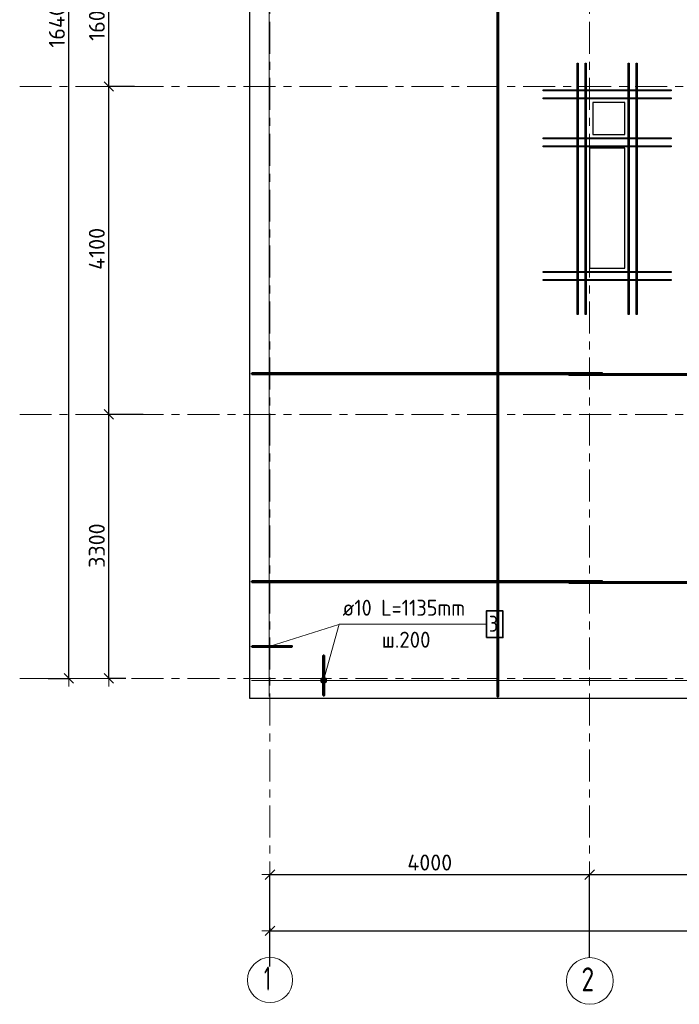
# Model space of a CAD drawing. Header units: metres. Extents: x -38 to 102, y -15 to 21.
# Tile 2 of 229: x -3 to 6, y -4 to 8. Entities that reach past the tile are written whole.
import ezdxf

# ---------------------------------------------------------------- set-up
doc = ezdxf.new("R2010")
doc.units = ezdxf.units.M
doc.header["$PDMODE"] = 65
doc.linetypes.add('______11', pattern=[0.5, 0.4, -0.05, 0, -0.05])
doc.linetypes.add('______5', pattern=[1.1, 0.8, -0.1, 0.1, -0.1])
for name, color, linetype, lineweight in [('XR$2$Осевая линия (1)', 7, '______5', 13), ('XR$2$Размерная линия (1)', 7, 'Continuous', 13), ('XR$5$Арм. стержнями верхней зоны', 180, 'Continuous', 35), ('XR$5$Арм. стержнями нижней зоны', 180, 'Continuous', 35), ('XR$5$Арм.стержн. Арматура края', 96, 'Continuous', 35), ('XR$5$Арм.стержн. Доп. арматура', 180, 'Continuous', 35), ('XR$5$Общий слой (1)_1', 7, 'Continuous', 13), ('XR$5$Перекрытие (1)', 7, 'Continuous', 35)]:
    doc.layers.add(name, color=color, linetype=linetype, lineweight=lineweight)
doc.styles.add('ISOCPEUR', font='txt')
doc.dimstyles.new('DIMSTYLE_2', dxfattribs={"dimtxt": 0.2, "dimasz": 0.2, "dimexe": 0, "dimexo": 0, "dimgap": 0.1, "dimtad": 2, "dimdec": 0, "dimlfac": 1000, "dimrnd": 5, "dimzin": 12, "dimdsep": 46, "dimtxsty": 'ISOCPEUR', "dimblk1": 'ALL_ML_STRICH', "dimblk2": 'ALL_ML_STRICH', "dimsah": 1, "dimcen": 0, "dimclrd": 7, "dimclre": 256, "dimclrt": 7, "dimadec": 0, "dimazin": 0, "dimtfac": 1, "dimtdec": 0, "dimtix": 1, "dimtmove": 2, "dimatfit": 3, "dimfxl": 0, "dimtzin": 0, "dimlwd": 0, "dimlwe": -3, "dimarcsym": 0})
doc.dimstyles.new('DIMSTYLE_3', dxfattribs={"dimtxt": 0.2, "dimasz": 0.2, "dimexe": 0, "dimexo": 0, "dimgap": 0.1, "dimtad": 2, "dimdec": 0, "dimlfac": 1000, "dimrnd": 5, "dimzin": 12, "dimdsep": 46, "dimtxsty": 'ISOCPEUR', "dimblk1": 'ALL_ML_STRICH', "dimblk2": 'ALL_ML_STRICH', "dimsah": 1, "dimcen": 0, "dimclrd": 7, "dimclre": 256, "dimclrt": 7, "dimadec": 0, "dimazin": 0, "dimtfac": 1, "dimtdec": 0, "dimtix": 1, "dimtmove": 2, "dimatfit": 3, "dimfxl": 0, "dimtzin": 0, "dimlwd": 0, "dimlwe": -3, "dimarcsym": 0})

# ---------------------------------------------------------------- blocks, each defined once
blk = doc.blocks.new('ALL_ML_STRICH')
at = {"color": 0, "linetype": 'ByBlock', "lineweight": -2}
for p, q in [((-1, 0), (0.5, 0)), ((-0.3, -0.3), (0.3, 0.3)), ((0, -0.5), (0, 0.5))]:
    blk.add_line(p, q, dxfattribs=at)
blk = doc.blocks.new('*D5')
at = {"layer": 'DEFPOINTS', "color": 7, "linetype": 'Continuous', "lineweight": 13, "transparency": 33554687}
for p in [(-1.699, 16.4), (-2.294, 0), (-2.015, 0)]:
    blk.add_point(p, dxfattribs=at)
at = {"layer": 'XR$2$Размерная линия (1)', "color": 9, "linetype": 'Continuous', "lineweight": -2, "true_color": 0xc7c7c7, "transparency": 33554687}
for p, q in [((-1.719, 16.4), (-2.015, 16.4)), ((-2.274, 0), (-2.015, 0))]:
    blk.add_line(p, q, dxfattribs=at)
at = {"layer": 'XR$2$Размерная линия (1)', "color": 7, "linetype": 'Continuous', "lineweight": -2, "transparency": 33554687}
blk.add_line((-2.015, 0), (-2.015, 16.4), dxfattribs=at)
at = {"layer": 'XR$2$Размерная линия (1)', "color": 7, "linetype": 'Continuous', "lineweight": 13, "transparency": 33554687, "xscale": 0.2, "yscale": 0.2, "zscale": 0.2}
for p, rotation in [((-2.015, 16.4), 90), ((-2.015, 0), 270)]:
    blk.add_blockref('ALL_ML_STRICH', p, dxfattribs=dict(at, rotation=rotation))
at = {"layer": 'XR$2$Размерная линия (1)', "color": 7, "linetype": 'Continuous', "lineweight": 13, "transparency": 33554687, "insert": (-2.165, 8.22), "char_height": 0.2, "width": 1, "attachment_point": 5, "rotation": 90, "style": 'ISOCPEUR'}
blk.add_mtext('\\A1;{16400}', dxfattribs=at)
blk = doc.blocks.new('*D6')
at = {"layer": 'DEFPOINTS', "color": 7, "linetype": 'Continuous', "lineweight": 13, "transparency": 33554687}
for p in [(-1.064, 3.3), (-1.515, 0), (-1.28, 0)]:
    blk.add_point(p, dxfattribs=at)
at = {"layer": 'XR$2$Размерная линия (1)', "color": 9, "linetype": 'Continuous', "lineweight": -2, "true_color": 0xc7c7c7, "transparency": 33554687}
for p, q in [((-1.084, 3.3), (-1.515, 3.3)), ((-1.3, 0), (-1.515, 0))]:
    blk.add_line(p, q, dxfattribs=at)
at = {"layer": 'XR$2$Размерная линия (1)', "color": 7, "linetype": 'Continuous', "lineweight": -2, "transparency": 33554687}
blk.add_line((-1.515, 0), (-1.515, 3.3), dxfattribs=at)
at = {"layer": 'XR$2$Размерная линия (1)', "color": 7, "linetype": 'Continuous', "lineweight": 13, "transparency": 33554687, "xscale": 0.2, "yscale": 0.2, "zscale": 0.2}
for p, rotation in [((-1.515, 3.3), 90), ((-1.515, 0), 270)]:
    blk.add_blockref('ALL_ML_STRICH', p, dxfattribs=dict(at, rotation=rotation))
at = {"layer": 'XR$2$Размерная линия (1)', "color": 7, "linetype": 'Continuous', "lineweight": 13, "transparency": 33554687, "insert": (-1.665, 1.66), "char_height": 0.2, "width": 0.8, "attachment_point": 5, "rotation": 90, "style": 'ISOCPEUR'}
blk.add_mtext('\\A1;{3300}', dxfattribs=at)
blk = doc.blocks.new('*D7')
at = {"layer": 'DEFPOINTS', "color": 7, "linetype": 'Continuous', "lineweight": 13, "transparency": 33554687}
for p in [(-1.172, 7.4), (-1.515, 3.3), (-1.064, 3.3)]:
    blk.add_point(p, dxfattribs=at)
at = {"layer": 'XR$2$Размерная линия (1)', "color": 9, "linetype": 'Continuous', "lineweight": -2, "true_color": 0xc7c7c7, "transparency": 33554687}
for p, q in [((-1.192, 7.4), (-1.515, 7.4)), ((-1.084, 3.3), (-1.515, 3.3))]:
    blk.add_line(p, q, dxfattribs=at)
at = {"layer": 'XR$2$Размерная линия (1)', "color": 7, "linetype": 'Continuous', "lineweight": -2, "transparency": 33554687}
blk.add_line((-1.515, 3.3), (-1.515, 7.4), dxfattribs=at)
at = {"layer": 'XR$2$Размерная линия (1)', "color": 7, "linetype": 'Continuous', "lineweight": 13, "transparency": 33554687, "xscale": 0.2, "yscale": 0.2, "zscale": 0.2}
for p, rotation in [((-1.515, 7.4), 90), ((-1.515, 3.3), 270)]:
    blk.add_blockref('ALL_ML_STRICH', p, dxfattribs=dict(at, rotation=rotation))
at = {"layer": 'XR$2$Размерная линия (1)', "color": 7, "linetype": 'Continuous', "lineweight": 13, "transparency": 33554687, "insert": (-1.665, 5.37), "char_height": 0.2, "width": 0.8, "attachment_point": 5, "rotation": 90, "style": 'ISOCPEUR'}
blk.add_mtext('\\A1;{4100}', dxfattribs=at)
blk = doc.blocks.new('*D8')
at = {"layer": 'DEFPOINTS', "color": 7, "linetype": 'Continuous', "lineweight": 13, "transparency": 33554687}
for p in [(-1.253, 9), (-1.515, 7.4), (-1.172, 7.4)]:
    blk.add_point(p, dxfattribs=at)
at = {"layer": 'XR$2$Размерная линия (1)', "color": 9, "linetype": 'Continuous', "lineweight": -2, "true_color": 0xc7c7c7, "transparency": 33554687}
for p, q in [((-1.273, 9), (-1.515, 9)), ((-1.192, 7.4), (-1.515, 7.4))]:
    blk.add_line(p, q, dxfattribs=at)
at = {"layer": 'XR$2$Размерная линия (1)', "color": 7, "linetype": 'Continuous', "lineweight": -2, "transparency": 33554687}
blk.add_line((-1.515, 7.4), (-1.515, 9), dxfattribs=at)
at = {"layer": 'XR$2$Размерная линия (1)', "color": 7, "linetype": 'Continuous', "lineweight": 13, "transparency": 33554687, "xscale": 0.2, "yscale": 0.2, "zscale": 0.2}
for p, rotation in [((-1.515, 9), 90), ((-1.515, 7.4), 270)]:
    blk.add_blockref('ALL_ML_STRICH', p, dxfattribs=dict(at, rotation=rotation))
at = {"layer": 'XR$2$Размерная линия (1)', "color": 7, "linetype": 'Continuous', "lineweight": 13, "transparency": 33554687, "insert": (-1.665, 8.23), "char_height": 0.2, "width": 0.8, "attachment_point": 5, "rotation": 90, "style": 'ISOCPEUR'}
blk.add_mtext('\\A1;{1600}', dxfattribs=at)
blk = doc.blocks.new('*D12')
at = {"layer": 'DEFPOINTS', "color": 7, "linetype": 'Continuous', "lineweight": 13, "transparency": 33554687}
for p in [(0.5, -3.103), (0.5, -3.156), (61.6, -3.14)]:
    blk.add_point(p, dxfattribs=at)
at = {"layer": 'XR$2$Размерная линия (1)', "color": 9, "linetype": 'Continuous', "lineweight": -2, "true_color": 0xc7c7c7, "transparency": 33554687}
for p, q in [((0.5, -3.123), (0.5, -3.156)), ((61.6, -3.156), (61.6, -3.156))]:
    blk.add_line(p, q, dxfattribs=at)
at = {"layer": 'XR$2$Размерная линия (1)', "color": 7, "linetype": 'Continuous', "lineweight": -2, "transparency": 33554687}
blk.add_line((0.5, -3.156), (61.6, -3.156), dxfattribs=at)
at = {"layer": 'XR$2$Размерная линия (1)', "color": 7, "linetype": 'Continuous', "lineweight": 13, "transparency": 33554687, "xscale": 0.2, "yscale": 0.2, "zscale": 0.2, "rotation": 180}
blk.add_blockref('ALL_ML_STRICH', (0.5, -3.156), dxfattribs=at)
at = {"layer": 'XR$2$Размерная линия (1)', "color": 7, "linetype": 'Continuous', "lineweight": 13, "transparency": 33554687, "xscale": 0.2, "yscale": 0.2, "zscale": 0.2}
blk.add_blockref('ALL_ML_STRICH', (61.6, -3.156), dxfattribs=at)
at = {"layer": 'XR$2$Размерная линия (1)', "color": 7, "linetype": 'Continuous', "lineweight": 13, "transparency": 33554687, "insert": (31.1, -3.006), "char_height": 0.2, "width": 1, "attachment_point": 5, "style": 'ISOCPEUR'}
blk.add_mtext('\\A1;{61100}', dxfattribs=at)
blk = doc.blocks.new('*D13')
at = {"layer": 'DEFPOINTS', "color": 7, "linetype": 'Continuous', "lineweight": 13, "transparency": 33554687}
for p in [(0.5, -2.452), (4.5, -3.513), (0.5, -3.622)]:
    blk.add_point(p, dxfattribs=at)
at = {"layer": 'XR$2$Размерная линия (1)', "color": 9, "linetype": 'Continuous', "lineweight": -2, "true_color": 0xc7c7c7, "transparency": 33554687}
for p, q in [((0.5, -3.602), (0.5, -2.452)), ((4.5, -3.493), (4.5, -2.452))]:
    blk.add_line(p, q, dxfattribs=at)
at = {"layer": 'XR$2$Размерная линия (1)', "color": 7, "linetype": 'Continuous', "lineweight": -2, "transparency": 33554687}
blk.add_line((0.5, -2.452), (4.5, -2.452), dxfattribs=at)
at = {"layer": 'XR$2$Размерная линия (1)', "color": 7, "linetype": 'Continuous', "lineweight": 13, "transparency": 33554687, "xscale": 0.2, "yscale": 0.2, "zscale": 0.2, "rotation": 180}
blk.add_blockref('ALL_ML_STRICH', (0.5, -2.452), dxfattribs=at)
at = {"layer": 'XR$2$Размерная линия (1)', "color": 7, "linetype": 'Continuous', "lineweight": 13, "transparency": 33554687, "xscale": 0.2, "yscale": 0.2, "zscale": 0.2}
blk.add_blockref('ALL_ML_STRICH', (4.5, -2.452), dxfattribs=at)
at = {"layer": 'XR$2$Размерная линия (1)', "color": 7, "linetype": 'Continuous', "lineweight": 13, "transparency": 33554687, "insert": (2.5, -2.302), "char_height": 0.2, "width": 0.8, "attachment_point": 5, "style": 'ISOCPEUR'}
blk.add_mtext('\\A1;{4000}', dxfattribs=at)
blk = doc.blocks.new('*D14')
at = {"layer": 'DEFPOINTS', "color": 7, "linetype": 'Continuous', "lineweight": 13, "transparency": 33554687}
for p in [(4.5, -2.452), (4.5, -3.513), (9.15, -3.513)]:
    blk.add_point(p, dxfattribs=at)
at = {"layer": 'XR$2$Размерная линия (1)', "color": 9, "linetype": 'Continuous', "lineweight": -2, "true_color": 0xc7c7c7, "transparency": 33554687}
for p, q in [((4.5, -3.493), (4.5, -2.452)), ((9.15, -3.493), (9.15, -2.452))]:
    blk.add_line(p, q, dxfattribs=at)
at = {"layer": 'XR$2$Размерная линия (1)', "color": 7, "linetype": 'Continuous', "lineweight": -2, "transparency": 33554687}
blk.add_line((4.5, -2.452), (9.15, -2.452), dxfattribs=at)
at = {"layer": 'XR$2$Размерная линия (1)', "color": 7, "linetype": 'Continuous', "lineweight": 13, "transparency": 33554687, "xscale": 0.2, "yscale": 0.2, "zscale": 0.2, "rotation": 180}
blk.add_blockref('ALL_ML_STRICH', (4.5, -2.452), dxfattribs=at)
at = {"layer": 'XR$2$Размерная линия (1)', "color": 7, "linetype": 'Continuous', "lineweight": 13, "transparency": 33554687, "xscale": 0.2, "yscale": 0.2, "zscale": 0.2}
blk.add_blockref('ALL_ML_STRICH', (9.15, -2.452), dxfattribs=at)
at = {"layer": 'XR$2$Размерная линия (1)', "color": 7, "linetype": 'Continuous', "lineweight": 13, "transparency": 33554687, "insert": (6.825, -2.302), "char_height": 0.2, "width": 0.8, "attachment_point": 5, "style": 'ISOCPEUR'}
blk.add_mtext('\\A1;{4650}', dxfattribs=at)

msp = doc.modelspace()

# ---------------------------------------------------------------- hatches: boundary and pattern name
at = {"layer": 'XR$5$Арм.стержн. Арматура края', "linetype": 'Continuous', "lineweight": 13, "transparency": 33554687}
for points in [[(1.2087, -0.0161), (1.1465, 0.0013), (1.1364, -0.0154)], [(1.1993, 0.0005), (1.1632, 0.0106), (1.1465, 0.0013)], [(1.1993, 0.0005), (1.1465, 0.0013), (1.2087, -0.0161)], [(1.1632, 0.0106), (1.1993, 0.0005), (1.1827, 0.0106)], [(1.2087, -0.0161), (1.1364, -0.0154), (1.2087, -0.0356)], [(1.2087, -0.0356), (1.1364, -0.0154), (1.1365, -0.0349)], [(1.2087, -0.0356), (1.1365, -0.0349), (1.1986, -0.0522)], [(1.1986, -0.0522), (1.1365, -0.0349), (1.1458, -0.0515)], [(1.1986, -0.0522), (1.1458, -0.0515), (1.182, -0.0616)], [(1.182, -0.0616), (1.1458, -0.0515), (1.1625, -0.0616)]]:
    msp.add_hatch(color=7, dxfattribs=at).paths.add_polyline_path(points)

# ---------------------------------------------------------------- linework, layer by layer
at = {"color": 7, "linetype": 'Continuous', "lineweight": 13, "transparency": 33554687}
msp.add_line((0.4913, 0.4001), (1.362, 0.6727), dxfattribs=at)
at = {"layer": 'XR$2$Осевая линия (1)', "color": 253, "linetype": '______11', "lineweight": 13, "true_color": 0xa0a0a0, "transparency": 33554687}
for p, q in [((0.5, -3.39), (0.5, 19.78)), ((4.5, -3.39), (4.5, 19.78)), ((-2.63, 7.4), (62.6, 7.4)), ((-2.63, 3.3), (62.6, 3.3)), ((-2.63, 0), (62.6, 0))]:
    msp.add_line(p, q, dxfattribs=at)
at = {"layer": 'XR$2$Осевая линия (1)', "color": 7, "linetype": 'Continuous', "lineweight": 13, "transparency": 33554687}
for centre, radius in [((0.5019, -3.7714), 0.2819), ((4.5024, -3.7819), 0.2924)]:
    msp.add_circle(centre, radius, dxfattribs=at)
at = {"layer": 'XR$5$Арм. стержнями верхней зоны', "color": 4, "linetype": 'Continuous', "lineweight": 50, "transparency": 33554687}
for points in [[(4.66, 1.2051), (0.275, 1.2051), (0.275, 1.2151), (4.66, 1.2151), (4.66, 1.2051)], [(15.94, 1.1951), (4.24, 1.1951), (4.24, 1.2051), (15.94, 1.2051), (15.94, 1.1951)]]:
    msp.add_lwpolyline(points, dxfattribs=at)
at = {"layer": 'XR$5$Арм. стержнями нижней зоны', "color": 4, "linetype": 'Continuous', "lineweight": 50, "transparency": 33554687}
for points in [[(3.3575, 11.4452), (3.3575, -0.2248), (3.3475, -0.2248), (3.3475, 11.4452), (3.3575, 11.4452)], [(4.66, 3.8051), (0.275, 3.8051), (0.275, 3.8151), (4.66, 3.8151), (4.66, 3.8051)], [(15.94, 3.7951), (4.24, 3.7951), (4.24, 3.8051), (15.94, 3.8051), (15.94, 3.7951)]]:
    msp.add_lwpolyline(points, dxfattribs=at)
at = {"layer": 'XR$5$Арм.стержн. Арматура края', "color": 7, "linetype": 'Continuous', "lineweight": 13, "transparency": 33554687}
for p, q in [((1.3687, 0.677), (1.1726, -0.0255)), ((1.3687, 0.677), (3.2087, 0.677)), ((1.1827, 0.0106), (1.1827, 0.0106)), ((1.1364, -0.0154), (1.1364, -0.0154)), ((1.1625, -0.0616), (1.1625, -0.0616)), ((1.2087, -0.0356), (1.2087, -0.0356))]:
    msp.add_line(p, q, dxfattribs=at)
at = {"layer": 'XR$5$Арм.стержн. Арматура края', "color": 7, "linetype": 'Continuous', "lineweight": 35, "transparency": 33554687}
msp.add_lwpolyline([(3.2087, 0.5104), (3.4154, 0.5104), (3.4154, 0.8437), (3.2087, 0.8437), (3.2087, 0.5104)], dxfattribs=at)
at = {"layer": 'XR$5$Арм.стержн. Арматура края', "color": 4, "linetype": 'Continuous', "lineweight": 50, "transparency": 33554687}
for points in [[(0.275, 0.4051), (0.775, 0.4051), (0.775, 0.3951), (0.275, 0.3951), (0.275, 0.4051)], [(1.1675, -0.2151), (1.1677, 0.2849), (1.1777, 0.2849), (1.1775, -0.2151), (1.1675, -0.2151)]]:
    msp.add_lwpolyline(points, dxfattribs=at)
at = {"layer": 'XR$5$Арм.стержн. Арматура края', "color": 7, "linetype": 'Continuous', "lineweight": 13, "transparency": 33554687}
msp.add_circle((1.1726, -0.0255), 0.0375, dxfattribs=at)
at = {"layer": 'XR$5$Арм.стержн. Доп. арматура', "color": 34, "linetype": 'Continuous', "lineweight": 25, "transparency": 33554687}
for points in [[(4.344, 4.5502), (4.3441, 7.6908), (4.3561, 7.6908), (4.356, 4.5502), (4.344, 4.5502)], [(4.344, 4.5502), (4.3441, 7.6908), (4.3561, 7.6908), (4.356, 4.5502), (4.344, 4.5502)], [(4.444, 4.5502), (4.4441, 7.6908), (4.4561, 7.6908), (4.456, 4.5502), (4.444, 4.5502)], [(4.444, 4.5502), (4.4441, 7.6908), (4.4561, 7.6908), (4.456, 4.5502), (4.444, 4.5502)], [(4.984, 4.5502), (4.9841, 7.6908), (4.9961, 7.6908), (4.996, 4.5502), (4.984, 4.5502)], [(4.984, 4.5502), (4.9841, 7.6908), (4.9961, 7.6908), (4.996, 4.5502), (4.984, 4.5502)], [(5.084, 4.5502), (5.0841, 7.6908), (5.0961, 7.6908), (5.096, 4.5502), (5.084, 4.5502)], [(5.084, 4.5502), (5.0841, 7.6908), (5.0961, 7.6908), (5.096, 4.5502), (5.084, 4.5502)], [(5.52, 7.3443), (3.92, 7.3443), (3.92, 7.3563), (5.52, 7.3563), (5.52, 7.3443)], [(5.52, 7.3443), (3.92, 7.3443), (3.92, 7.3563), (5.52, 7.3563), (5.52, 7.3443)], [(5.52, 7.2443), (3.92, 7.2443), (3.92, 7.2563), (5.52, 7.2563), (5.52, 7.2443)], [(5.52, 7.2443), (3.92, 7.2443), (3.92, 7.2563), (5.52, 7.2563), (5.52, 7.2443)], [(5.52, 6.7444), (3.92, 6.7444), (3.92, 6.7564), (5.52, 6.7564), (5.52, 6.7444)], [(5.52, 6.7444), (3.92, 6.7444), (3.92, 6.7564), (5.52, 6.7564), (5.52, 6.7444)], [(5.52, 6.6444), (3.92, 6.6444), (3.92, 6.6564), (5.52, 6.6564), (5.52, 6.6444)], [(5.52, 6.6444), (3.92, 6.6444), (3.92, 6.6564), (5.52, 6.6564), (5.52, 6.6444)], [(5.52, 5.0742), (3.92, 5.0742), (3.92, 5.0862), (5.52, 5.0862), (5.52, 5.0742)], [(5.52, 5.0742), (3.92, 5.0742), (3.92, 5.0862), (5.52, 5.0862), (5.52, 5.0742)], [(5.52, 4.9742), (3.92, 4.9742), (3.92, 4.9862), (5.52, 4.9862), (5.52, 4.9742)], [(5.52, 4.9742), (3.92, 4.9742), (3.92, 4.9862), (5.52, 4.9862), (5.52, 4.9742)]]:
    msp.add_lwpolyline(points, dxfattribs=at)
at = {"layer": 'XR$5$Общий слой (1)_1', "color": 7, "linetype": 'Continuous', "lineweight": 13, "transparency": 33554687}
for points in [[(0.4913, -0.2255), (0.4913, 16.4945), (18.9313, 16.4945), (18.9313, 12.1345), (21.7613, 12.1345), (21.7613, 11.6345), (23.8313, 11.6345), (23.8313, 16.5045), (32.4113, 16.5045), (32.4113, 9.0745)], [(32.4113, 8.4245), (32.4113, -0.0255), (0.2713, -0.0255)]]:
    msp.add_lwpolyline(points, dxfattribs=at)
at = {"layer": 'XR$5$Перекрытие (1)', "color": 7, "linetype": 'Continuous', "lineweight": 25, "transparency": 33554687}
for p, q in [((0.25, -0.2498), (0.25, 16.6502)), ((4.94, 7.2003), (4.54, 7.2002)), ((4.54, 7.2002), (4.54, 6.8002)), ((4.94, 6.8003), (4.94, 7.2003)), ((4.54, 6.8002), (4.94, 6.8003)), ((4.5, 6.6302), (4.5, 5.1302)), ((4.94, 6.6302), (4.5, 6.6302)), ((4.94, 5.1302), (4.94, 6.6302)), ((4.5, 5.1302), (4.94, 5.1302)), ((8.9, -0.2498), (0.25, -0.2498))]:
    msp.add_line(p, q, dxfattribs=at)

# ---------------------------------------------------------------- texts
at = {"layer": 'XR$2$Осевая линия (1)', "color": 7, "linetype": 'Continuous', "lineweight": 13, "transparency": 33554687, "char_height": 0.3, "attachment_point": 7, "style": 'ISOCPEUR'}
for s, insert, width in [('\\W0.56;1', (0.4269, -3.9019), 0.233333), ('\\W0.78;2', (4.3974, -3.9124), 0.326407)]:
    msp.add_mtext(s, dxfattribs=dict(at, insert=insert, width=width))
at = {"layer": 'XR$5$Арм.стержн. Арматура края', "color": 7, "linetype": 'Continuous', "lineweight": 25, "transparency": 33554687, "char_height": 0.2, "attachment_point": 7, "style": 'ISOCPEUR'}
for s, insert, width in [('\\W0.92;ø10 L=1135mm ', (1.4087, 0.7837), 1.871128), ('\\W0.78;3', (3.2421, 0.5837), 0.217605), ('\\W0.95;ш.200 ', (1.8987, 0.3837), 0.874664)]:
    msp.add_mtext(s, dxfattribs=dict(at, insert=insert, width=width))

# ---------------------------------------------------------------- dimensions: what is measured, and where the dimension line sits
at = {"layer": 'XR$2$Размерная линия (1)', "color": 7, "linetype": 'Continuous', "lineweight": 13, "transparency": 33554687}
for base, p1, p2, dimstyle, picture, middle in [((-2.0153, 16.4), (-2.2738, 0), (-1.7186, 16.4), 'DIMSTYLE_2', '*D5', (-2.1653, 8.22)), ((-1.5153, 9), (-1.1919, 7.4), (-1.2732, 9), 'DIMSTYLE_3', '*D8', (-1.6653, 8.23)), ((-1.5153, 7.4), (-1.0835, 3.3), (-1.1919, 7.4), 'DIMSTYLE_3', '*D7', (-1.6653, 5.37)), ((-1.5153, 3.3), (-1.3003, 0), (-1.0835, 3.3), 'DIMSTYLE_3', '*D6', (-1.6653, 1.66))]:
    dim = msp.add_linear_dim(base=base, p1=p1, p2=p2, angle=90, dimstyle=dimstyle, override={"dimpost": '<>', "dimclrd": 7, "dimclre": 9, "dimclrt": 7, "dimlwd": 0, "dimlwe": 65533}, dxfattribs=at)
    dim.commit()
    dim.dimension.update_dxf_attribs({"geometry": picture, "text_midpoint": middle, "dimtype": 160})
for base, p1, p2, picture, middle in [((4.5, -2.452), (0.5, -3.6015), (4.5, -3.4932), '*D13', (2.5, -2.302)), ((9.15, -2.452), (4.5, -3.4932), (9.15, -3.4932), '*D14', (6.825, -2.302)), ((61.6, -3.1563), (0.5, -3.1233), (61.6, -3.1563), '*D12', (31.1, -3.0063))]:
    dim = msp.add_linear_dim(base=base, p1=p1, p2=p2, dimstyle='DIMSTYLE_3', override={"dimpost": '<>', "dimclrd": 7, "dimclre": 9, "dimclrt": 7, "dimlwd": 0, "dimlwe": 65533}, dxfattribs=at)
    dim.commit()
    dim.dimension.update_dxf_attribs({"geometry": picture, "text_midpoint": middle, "dimtype": 160})

doc.saveas('drawing.dxf')
